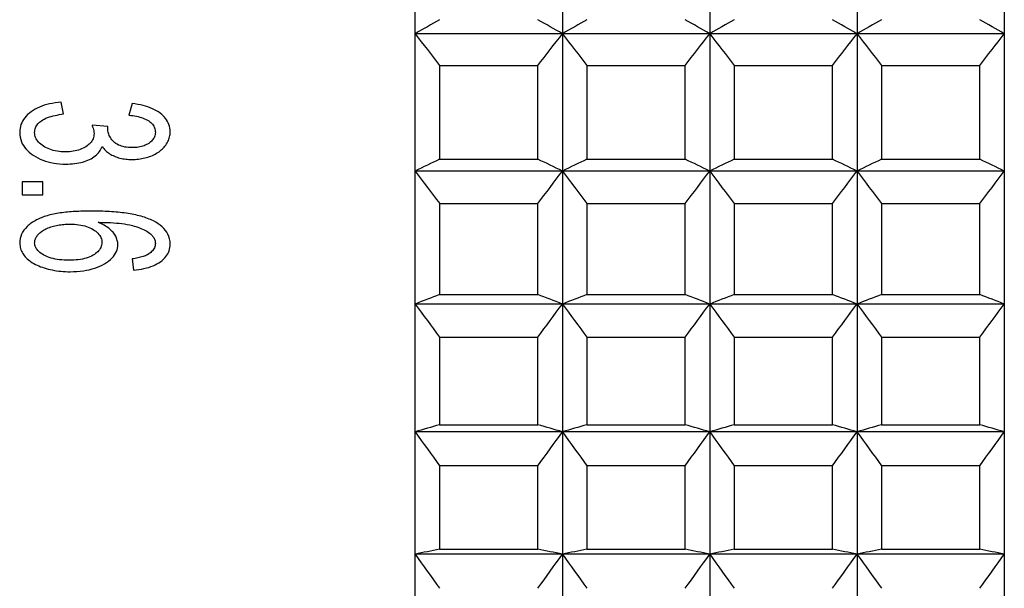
# Model space of a CAD drawing. Header units: millimetres. Extents: x -318 to -72, y -1102 to -995.
# Tile 16 of 24: x -162 to -146, y -1073 to -1063. Entities that reach past the tile are written whole.
import ezdxf

# ---------------------------------------------------------------- set-up
doc = ezdxf.new("R2010")
doc.units = ezdxf.units.MM
doc.header["$LTSCALE"] = 16.335
doc.layers.get('0').update_dxf_attribs({"linetype": 'CONTINUOUS'})

msp = doc.modelspace()

# ---------------------------------------------------------------- linework, layer by layer
at = {"linetype": 'Continuous'}
for p, q in [((-155.471, -1074.761), (-155.471, -1016.383)), ((-153.071, -1016.383), (-153.071, -1085.977)), ((-150.671, -1016.383), (-150.671, -1085.977)), ((-148.271, -1016.383), (-148.271, -1085.977)), ((-145.871, -1016.383), (-145.871, -1085.977)), ((-145.871, -1063.654), (-155.471, -1063.654)), ((-155.071, -1064.168), (-153.471, -1064.168)), ((-155.071, -1064.168), (-155.071, -1065.697)), ((-153.471, -1065.697), (-153.471, -1064.168)), ((-152.671, -1064.168), (-151.071, -1064.168)), ((-152.671, -1064.168), (-152.671, -1065.697)), ((-151.071, -1065.697), (-151.071, -1064.168)), ((-150.271, -1064.168), (-148.671, -1064.168)), ((-150.271, -1064.168), (-150.271, -1065.697)), ((-148.671, -1065.697), (-148.671, -1064.168)), ((-147.871, -1064.168), (-146.271, -1064.168)), ((-147.871, -1064.168), (-147.871, -1065.697)), ((-146.271, -1065.697), (-146.271, -1064.168)), ((-161.198, -1064.96), (-161.237, -1064.77)), ((-160.083, -1064.789), (-160.136, -1064.979)), ((-160.476, -1065.165), (-160.735, -1065.144)), ((-155.071, -1065.697), (-153.471, -1065.697)), ((-152.671, -1065.697), (-151.071, -1065.697)), ((-150.271, -1065.697), (-148.671, -1065.697)), ((-147.871, -1065.697), (-146.271, -1065.697)), ((-145.871, -1065.89), (-155.471, -1065.89)), ((-161.535, -1066.066), (-161.871, -1066.066)), ((-161.871, -1066.066), (-161.871, -1066.278)), ((-161.535, -1066.278), (-161.535, -1066.066)), ((-161.871, -1066.278), (-161.535, -1066.278)), ((-155.071, -1066.418), (-153.471, -1066.418)), ((-155.071, -1066.418), (-155.071, -1067.899)), ((-153.471, -1067.899), (-153.471, -1066.418)), ((-152.671, -1066.418), (-151.071, -1066.418)), ((-152.671, -1066.418), (-152.671, -1067.899)), ((-151.071, -1067.899), (-151.071, -1066.418)), ((-150.271, -1066.418), (-148.671, -1066.418)), ((-150.271, -1066.418), (-150.271, -1067.899)), ((-148.671, -1067.899), (-148.671, -1066.418)), ((-147.871, -1066.418), (-146.271, -1066.418)), ((-147.871, -1066.418), (-147.871, -1067.899)), ((-146.271, -1067.899), (-146.271, -1066.418)), ((-160.082, -1067.32), (-160.059, -1067.502)), ((-155.071, -1067.899), (-153.471, -1067.899)), ((-152.671, -1067.899), (-151.071, -1067.899)), ((-150.271, -1067.899), (-148.671, -1067.899)), ((-147.871, -1067.899), (-146.271, -1067.899)), ((-145.871, -1068.054), (-155.471, -1068.054)), ((-155.071, -1068.595), (-153.471, -1068.595)), ((-155.071, -1068.595), (-155.071, -1070.019)), ((-153.471, -1070.019), (-153.471, -1068.595)), ((-152.671, -1068.595), (-151.071, -1068.595)), ((-152.671, -1068.595), (-152.671, -1070.019)), ((-151.071, -1070.019), (-151.071, -1068.595)), ((-150.271, -1068.595), (-148.671, -1068.595)), ((-150.271, -1068.595), (-150.271, -1070.019)), ((-148.671, -1070.019), (-148.671, -1068.595)), ((-147.871, -1068.595), (-146.271, -1068.595)), ((-147.871, -1068.595), (-147.871, -1070.019)), ((-146.271, -1070.019), (-146.271, -1068.595)), ((-155.071, -1070.019), (-153.471, -1070.019)), ((-152.671, -1070.019), (-151.071, -1070.019)), ((-150.271, -1070.019), (-148.671, -1070.019)), ((-147.871, -1070.019), (-146.271, -1070.019)), ((-145.871, -1070.136), (-155.471, -1070.136)), ((-155.071, -1070.686), (-153.471, -1070.686)), ((-155.071, -1070.686), (-155.071, -1072.047)), ((-153.471, -1072.047), (-153.471, -1070.686)), ((-152.671, -1070.686), (-151.071, -1070.686)), ((-152.671, -1070.686), (-152.671, -1072.047)), ((-151.071, -1072.047), (-151.071, -1070.686)), ((-150.271, -1070.686), (-148.671, -1070.686)), ((-150.271, -1070.686), (-150.271, -1072.047)), ((-148.671, -1072.047), (-148.671, -1070.686)), ((-147.871, -1070.686), (-146.271, -1070.686)), ((-147.871, -1070.686), (-147.871, -1072.047)), ((-146.271, -1072.047), (-146.271, -1070.686)), ((-155.071, -1072.047), (-153.471, -1072.047)), ((-152.671, -1072.047), (-151.071, -1072.047)), ((-150.271, -1072.047), (-148.671, -1072.047)), ((-147.871, -1072.047), (-146.271, -1072.047)), ((-145.871, -1072.126), (-155.471, -1072.126))]:
    msp.add_line(p, q, dxfattribs=at)
for centre, radius, start, end in [((-107.76, -1146.603), 95.692, 119.63077, 119.90668), ((-200.782, -1146.603), 95.692, 60.09332, 60.36923), ((-105.36, -1146.603), 95.692, 119.63077, 119.90668), ((-198.382, -1146.603), 95.692, 60.09332, 60.36923), ((-102.96, -1146.603), 95.692, 119.63077, 119.90668), ((-195.982, -1146.603), 95.692, 60.09332, 60.36923), ((-100.56, -1146.603), 95.692, 119.63077, 119.90668), ((-193.582, -1146.603), 95.692, 60.09332, 60.36923), ((-60.385, -990.052), 120.244, 217.74197, 218.05227), ((-248.157, -990.052), 120.244, 321.94773, 322.25803), ((-57.985, -990.052), 120.244, 217.74197, 218.05227), ((-245.757, -990.052), 120.244, 321.94773, 322.25803), ((-55.585, -990.052), 120.244, 217.74197, 218.05227), ((-243.357, -990.052), 120.244, 321.94773, 322.25803), ((-53.185, -990.052), 120.244, 217.74197, 218.05227), ((-240.957, -990.052), 120.244, 321.94773, 322.25803), ((-111.191, -1157.441), 101.698, 115.56122, 115.81129), ((-197.351, -1157.441), 101.698, 64.18871, 64.43878), ((-108.791, -1157.441), 101.698, 115.56122, 115.81129), ((-194.951, -1157.441), 101.698, 64.18871, 64.43878), ((-106.391, -1157.441), 101.698, 115.56122, 115.81129), ((-192.551, -1157.441), 101.698, 64.18871, 64.43878), ((-103.991, -1157.441), 101.698, 115.56122, 115.81129), ((-190.151, -1157.441), 101.698, 64.18871, 64.43878), ((-56.954, -991.754), 123.295, 216.96219, 217.27023), ((-251.588, -991.754), 123.295, 322.72977, 323.03781), ((-54.554, -991.754), 123.295, 216.96219, 217.27023), ((-249.188, -991.754), 123.295, 322.72977, 323.03781), ((-52.154, -991.754), 123.295, 216.96219, 217.27023), ((-246.788, -991.754), 123.295, 322.72977, 323.03781), ((-49.754, -991.754), 123.295, 216.96219, 217.27023), ((-244.388, -991.754), 123.295, 322.72977, 323.03781), ((-114.094, -1174.207), 113.932, 111.07946, 111.2952), ((-194.448, -1174.207), 113.932, 68.7048, 68.92054), ((-111.694, -1174.207), 113.932, 111.07946, 111.2952), ((-192.048, -1174.207), 113.932, 68.7048, 68.92054), ((-109.294, -1174.207), 113.932, 111.07946, 111.2952), ((-189.648, -1174.207), 113.932, 68.7048, 68.92054), ((-106.894, -1174.207), 113.932, 111.07946, 111.2952), ((-187.248, -1174.207), 113.932, 68.7048, 68.92054), ((-54.051, -993.446), 125.906, 216.33948, 216.64555), ((-254.491, -993.446), 125.906, 323.35445, 323.66052), ((-51.651, -993.446), 125.906, 216.33948, 216.64555), ((-252.091, -993.446), 125.906, 323.35445, 323.66052), ((-49.251, -993.446), 125.906, 216.33948, 216.64555), ((-249.691, -993.446), 125.906, 323.35445, 323.66052), ((-46.851, -993.446), 125.906, 216.33948, 216.64555), ((-247.291, -993.446), 125.906, 323.35445, 323.66052), ((-116.413, -1202.981), 138.468, 106.21162, 106.38406), ((-192.129, -1202.981), 138.468, 73.61594, 73.78838), ((-114.013, -1202.981), 138.468, 106.21162, 106.38406), ((-189.729, -1202.981), 138.468, 73.61594, 73.78838), ((-111.613, -1202.981), 138.468, 106.21162, 106.38406), ((-187.329, -1202.981), 138.468, 73.61594, 73.78838), ((-109.213, -1202.981), 138.468, 106.21162, 106.38406), ((-184.929, -1202.981), 138.468, 73.61594, 73.78838), ((-51.733, -995.14), 128.008, 215.86448, 216.16896), ((-256.809, -995.14), 128.008, 323.83104, 324.13552), ((-49.333, -995.14), 128.008, 215.86448, 216.16896), ((-254.409, -995.14), 128.008, 323.83104, 324.13552), ((-46.933, -995.14), 128.008, 215.86448, 216.16896), ((-252.009, -995.14), 128.008, 323.83104, 324.13552), ((-44.533, -995.14), 128.008, 215.86448, 216.16896), ((-249.609, -995.14), 128.008, 323.83104, 324.13552), ((-118.102, -1262.002), 193.518, 101.01331, 101.13399), ((-190.44, -1262.002), 193.518, 78.86601, 78.98669), ((-115.702, -1262.002), 193.518, 101.01331, 101.13399), ((-188.04, -1262.002), 193.518, 78.86601, 78.98669), ((-113.302, -1262.002), 193.518, 101.01331, 101.13399), ((-185.64, -1262.002), 193.518, 78.86601, 78.98669), ((-110.902, -1262.002), 193.518, 101.01331, 101.13399), ((-183.24, -1262.002), 193.518, 78.86601, 78.98669), ((-50.044, -996.842), 129.548, 215.53011, 215.83341), ((-258.498, -996.842), 129.548, 324.16659, 324.46989), ((-47.644, -996.842), 129.548, 215.53011, 215.83341), ((-256.098, -996.842), 129.548, 324.16659, 324.46989), ((-45.244, -996.842), 129.548, 215.53011, 215.83341), ((-253.698, -996.842), 129.548, 324.16659, 324.46989), ((-42.844, -996.842), 129.548, 215.53011, 215.83341), ((-251.298, -996.842), 129.548, 324.16659, 324.46989)]:
    msp.add_arc(centre, radius, start, end, dxfattribs=at)
for points in [[(-161.237, -1064.77), (-161.305, -1064.775), (-161.431, -1064.792), (-161.596, -1064.844), (-161.685, -1064.894), (-161.726, -1064.923)], [(-159.625, -1064.947), (-159.662, -1064.919), (-159.746, -1064.87), (-159.9, -1064.818), (-160.019, -1064.797), (-160.083, -1064.789)], [(-161.726, -1064.923), (-161.768, -1064.954), (-161.839, -1065.02), (-161.899, -1065.128), (-161.913, -1065.214), (-161.913, -1065.26)], [(-161.56, -1065.07), (-161.53, -1065.05), (-161.462, -1065.015), (-161.341, -1064.982), (-161.248, -1064.966), (-161.198, -1064.96)], [(-160.136, -1064.979), (-160.092, -1064.983), (-160.009, -1064.995), (-159.9, -1065.024), (-159.839, -1065.055), (-159.811, -1065.073)], [(-159.461, -1065.253), (-159.462, -1065.208), (-159.476, -1065.127), (-159.531, -1065.031), (-159.59, -1064.974), (-159.625, -1064.947)], [(-161.67, -1065.261), (-161.669, -1065.233), (-161.66, -1065.182), (-161.622, -1065.122), (-161.583, -1065.086), (-161.56, -1065.07)], [(-160.735, -1065.144), (-160.728, -1065.159), (-160.717, -1065.19), (-160.705, -1065.234), (-160.702, -1065.263), (-160.702, -1065.277)], [(-160.479, -1065.195), (-160.479, -1065.192), (-160.479, -1065.185), (-160.478, -1065.175), (-160.477, -1065.168), (-160.476, -1065.165)], [(-160.381, -1065.412), (-160.403, -1065.39), (-160.439, -1065.346), (-160.472, -1065.273), (-160.479, -1065.222), (-160.479, -1065.195)], [(-159.811, -1065.073), (-159.787, -1065.089), (-159.747, -1065.125), (-159.712, -1065.186), (-159.703, -1065.232), (-159.703, -1065.257)], [(-161.913, -1065.26), (-161.912, -1065.316), (-161.893, -1065.418), (-161.819, -1065.531), (-161.741, -1065.599), (-161.695, -1065.63)], [(-161.526, -1065.485), (-161.558, -1065.465), (-161.61, -1065.422), (-161.659, -1065.346), (-161.67, -1065.29), (-161.67, -1065.261)], [(-160.702, -1065.277), (-160.703, -1065.309), (-160.714, -1065.368), (-160.76, -1065.436), (-160.807, -1065.475), (-160.835, -1065.493)], [(-159.703, -1065.257), (-159.704, -1065.284), (-159.713, -1065.334), (-159.75, -1065.39), (-159.788, -1065.423), (-159.811, -1065.438)], [(-159.547, -1065.484), (-159.527, -1065.46), (-159.496, -1065.41), (-159.467, -1065.333), (-159.461, -1065.28), (-159.461, -1065.253)], [(-161.169, -1065.577), (-161.217, -1065.577), (-161.307, -1065.57), (-161.428, -1065.538), (-161.495, -1065.505), (-161.526, -1065.485)], [(-160.835, -1065.493), (-160.863, -1065.511), (-160.926, -1065.542), (-161.039, -1065.571), (-161.123, -1065.577), (-161.169, -1065.577)], [(-160.776, -1065.701), (-160.741, -1065.684), (-160.68, -1065.646), (-160.611, -1065.575), (-160.582, -1065.52), (-160.571, -1065.49)], [(-160.571, -1065.49), (-160.554, -1065.514), (-160.517, -1065.557), (-160.45, -1065.609), (-160.397, -1065.636), (-160.368, -1065.648)], [(-160.078, -1065.508), (-160.122, -1065.508), (-160.203, -1065.502), (-160.307, -1065.469), (-160.359, -1065.433), (-160.381, -1065.412)], [(-159.811, -1065.438), (-159.834, -1065.453), (-159.886, -1065.479), (-159.976, -1065.503), (-160.043, -1065.508), (-160.078, -1065.508)], [(-159.776, -1065.645), (-159.742, -1065.632), (-159.68, -1065.602), (-159.603, -1065.547), (-159.564, -1065.506), (-159.547, -1065.484)], [(-161.695, -1065.63), (-161.647, -1065.663), (-161.542, -1065.717), (-161.363, -1065.765), (-161.231, -1065.776), (-161.162, -1065.776)], [(-161.162, -1065.776), (-161.112, -1065.776), (-161.016, -1065.771), (-160.886, -1065.746), (-160.811, -1065.718), (-160.776, -1065.701)], [(-160.368, -1065.648), (-160.34, -1065.66), (-160.281, -1065.68), (-160.186, -1065.697), (-160.119, -1065.701), (-160.085, -1065.701)], [(-160.085, -1065.701), (-160.048, -1065.701), (-159.976, -1065.697), (-159.875, -1065.678), (-159.808, -1065.657), (-159.776, -1065.645)], [(-160.748, -1066.54), (-160.839, -1066.541), (-161.015, -1066.546), (-161.256, -1066.568), (-161.472, -1066.612), (-161.589, -1066.659), (-161.642, -1066.686)], [(-159.736, -1066.702), (-159.796, -1066.672), (-159.929, -1066.621), (-160.172, -1066.572), (-160.445, -1066.547), (-160.644, -1066.541), (-160.748, -1066.54)], [(-161.642, -1066.686), (-161.702, -1066.718), (-161.801, -1066.788), (-161.893, -1066.917), (-161.912, -1067.012), (-161.912, -1067.062)], [(-161.598, -1066.906), (-161.581, -1066.89), (-161.543, -1066.859), (-161.471, -1066.821), (-161.415, -1066.801), (-161.385, -1066.793)], [(-161.385, -1066.793), (-161.355, -1066.784), (-161.294, -1066.77), (-161.196, -1066.756), (-161.128, -1066.753), (-161.093, -1066.753)], [(-161.093, -1066.753), (-161.043, -1066.753), (-160.947, -1066.759), (-160.82, -1066.788), (-160.75, -1066.82), (-160.718, -1066.84)], [(-160.633, -1066.724), (-160.563, -1066.724), (-160.429, -1066.728), (-160.247, -1066.742), (-160.133, -1066.763), (-160.078, -1066.776)], [(-160.392, -1066.887), (-160.41, -1066.865), (-160.452, -1066.824), (-160.533, -1066.77), (-160.598, -1066.739), (-160.633, -1066.724)], [(-160.078, -1066.776), (-160.037, -1066.787), (-159.961, -1066.811), (-159.861, -1066.856), (-159.806, -1066.893), (-159.782, -1066.914)], [(-159.461, -1067.079), (-159.463, -1067.019), (-159.487, -1066.912), (-159.584, -1066.796), (-159.68, -1066.73), (-159.736, -1066.702)], [(-161.67, -1067.059), (-161.669, -1067.04), (-161.664, -1067.004), (-161.639, -1066.953), (-161.613, -1066.921), (-161.598, -1066.906)], [(-160.718, -1066.84), (-160.686, -1066.859), (-160.633, -1066.901), (-160.584, -1066.974), (-160.574, -1067.025), (-160.574, -1067.052)], [(-160.314, -1067.088), (-160.314, -1067.064), (-160.32, -1067.017), (-160.347, -1066.95), (-160.375, -1066.908), (-160.392, -1066.887)], [(-159.782, -1066.914), (-159.764, -1066.928), (-159.735, -1066.96), (-159.709, -1067.01), (-159.703, -1067.048), (-159.703, -1067.068)], [(-161.912, -1067.062), (-161.911, -1067.094), (-161.903, -1067.155), (-161.868, -1067.231), (-161.831, -1067.279), (-161.808, -1067.302)], [(-161.519, -1067.258), (-161.551, -1067.241), (-161.606, -1067.202), (-161.659, -1067.134), (-161.67, -1067.084), (-161.67, -1067.059)], [(-160.574, -1067.052), (-160.575, -1067.081), (-160.587, -1067.137), (-160.638, -1067.205), (-160.689, -1067.242), (-160.718, -1067.259)], [(-160.532, -1067.399), (-160.483, -1067.371), (-160.402, -1067.309), (-160.329, -1067.202), (-160.313, -1067.127), (-160.314, -1067.088)], [(-159.703, -1067.068), (-159.704, -1067.094), (-159.714, -1067.142), (-159.76, -1067.202), (-159.804, -1067.236), (-159.83, -1067.251)], [(-159.62, -1067.367), (-159.584, -1067.34), (-159.524, -1067.284), (-159.474, -1067.192), (-159.461, -1067.118), (-159.461, -1067.079)], [(-161.808, -1067.302), (-161.785, -1067.325), (-161.733, -1067.369), (-161.633, -1067.424), (-161.555, -1067.454), (-161.512, -1067.467)], [(-161.11, -1067.341), (-161.165, -1067.342), (-161.268, -1067.336), (-161.406, -1067.309), (-161.483, -1067.277), (-161.519, -1067.258)], [(-160.718, -1067.259), (-160.752, -1067.278), (-160.825, -1067.309), (-160.957, -1067.336), (-161.057, -1067.342), (-161.11, -1067.341)], [(-159.83, -1067.251), (-159.853, -1067.263), (-159.902, -1067.284), (-159.985, -1067.304), (-160.048, -1067.316), (-160.082, -1067.32)], [(-161.512, -1067.467), (-161.471, -1067.48), (-161.384, -1067.502), (-161.243, -1067.523), (-161.143, -1067.528), (-161.092, -1067.528)], [(-161.092, -1067.528), (-161.015, -1067.528), (-160.872, -1067.518), (-160.684, -1067.475), (-160.579, -1067.427), (-160.532, -1067.399)], [(-160.059, -1067.502), (-159.998, -1067.497), (-159.885, -1067.48), (-159.737, -1067.436), (-159.656, -1067.392), (-159.62, -1067.367)]]:
    msp.add_open_spline(points, degree=3, dxfattribs=at)

doc.saveas('drawing.dxf')
